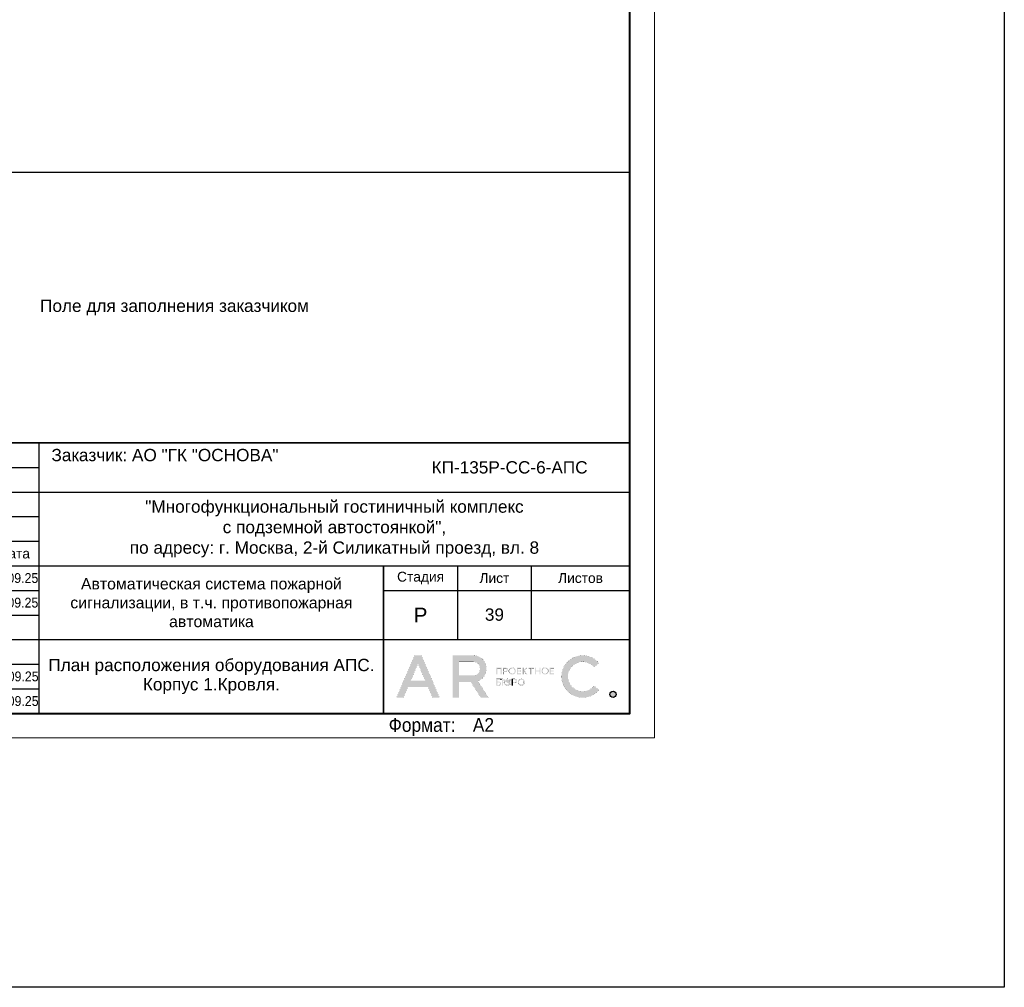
# Model space of a CAD drawing. Header units: millimetres. Extents: x 303602 to 13248484, y -10200551 to -26241.
# Tile 48 of 51: x 1032372 to 1052378, y -104490 to -84819. Entities that reach past the tile are written whole.
import ezdxf
from ezdxf.enums import TextEntityAlignment as Align

# ---------------------------------------------------------------- set-up
doc = ezdxf.new("R2010")
doc.units = ezdxf.units.MM
doc.layers.get('Defpoints').update_dxf_attribs({"color": 252})
for name, color, linetype, lineweight in [('DB CP Оформление', 7, 'Continuous', 25), ('RC-Извещатели_пожарные', 1, 'Continuous', 30), ('Z-000-P_SCHED', 7, 'Continuous', 20), ('Охрана входов', 252, 'Continuous', 30), ('Рамка', 7, 'Continuous', 18)]:
    doc.layers.add(name, color=color, linetype=linetype, lineweight=lineweight)
doc.layers.add('DB CP Подписи', color=7, linetype='Continuous', lineweight=25, true_color=0x0a45f5)
doc.layers.add('формат', color=250, linetype='Continuous')
doc.styles.add('Arial', font='arial.ttf', dxfattribs={"width": 0.9, "height": 699.9999999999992})
doc.styles.add('CP.Text', font='arial.ttf')
doc.styles.add('CP.Text дата', font='arial.ttf', dxfattribs={"width": 0.9})

# ---------------------------------------------------------------- blocks, each defined once
blk = doc.blocks.new('*U39')
at = {"color": 0, "lineweight": 0}
blk.add_lwpolyline([(-594, 4.393872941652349e-15), (6.661338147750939e-14, 6.661338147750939e-14), (3.331937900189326e-14, 420.0000000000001), (-594.0000000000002, 420.0000000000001)], close=True, dxfattribs=at)
at = {"lineweight": 40}
blk.add_lwpolyline([(-574, 5.000000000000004), (-4.999999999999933, 5.000000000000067), (-4.999999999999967, 415.0000000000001), (-574.0000000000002, 415.0000000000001)], close=True, dxfattribs=at)
at = {"style": 'Arial', "width": 0.9}
blk.add_text('Формат:', height=2.8, dxfattribs=at).set_placement((-53.97311837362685, 1.250000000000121))
at = {"style": 'Arial', "width": 0.9, "flags": 8}
blk.add_attdef('FORMAT', (-36.87188609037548, 1.257088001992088), '', height=2.8, dxfattribs=at)
blk = doc.blocks.new('Попов')
at = {"layer": 'DB CP Подписи', "color": 160, "true_color": 0x0a45f5}
for points in [[(7.394956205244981, 7.032094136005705), (4.284556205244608, 0.8400941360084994), (3.982156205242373, 0.4944941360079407), (3.665356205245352, 0.2583778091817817), (3.190156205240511, 0.09837780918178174), (2.801356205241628, 0.2064941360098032), (2.509696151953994, 0.451294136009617), (2.383756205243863, 0.7680941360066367), (2.429696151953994, 0.9984941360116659), (2.62855620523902, 1.243294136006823), (3.319756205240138, 1.603294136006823), (3.895756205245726, 1.848094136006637), (4.370956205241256, 1.992094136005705), (4.918156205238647, 1.992094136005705)], [(7.394956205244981, 7.032094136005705), (6.962956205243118, 6.427294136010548), (4.918156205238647, 1.992094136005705)], [(8.094156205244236, 0.03369413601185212), (8.828556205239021, 0.5520941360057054), (9.980556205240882, 1.272094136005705), (10.85895620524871, 1.761694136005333), (10.41255620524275, 1.084894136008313), (11.57895620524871, 2.611294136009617), (12.16935620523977, 3.84969413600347), (12.471756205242, 4.713694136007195), (12.629696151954, 5.419294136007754), (12.689696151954, 6.2400941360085), (12.54375620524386, 6.945694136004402), (12.34215620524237, 7.075294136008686), (12.03975620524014, 7.075294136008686), (11.64969615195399, 6.6000941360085), (11.379696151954, 5.779294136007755), (11.21895620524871, 4.728094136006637), (10.72935620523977, 3.014494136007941), (9.418956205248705, 0.0336941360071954)], [(3.521356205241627, 2.971294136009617), (4.126156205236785, 3.244894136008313), (4.932556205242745, 3.475294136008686), (6.444556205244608, 3.835294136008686), (7.495756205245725, 4.080094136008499)], [(5.979696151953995, 4.069175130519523), (4.859696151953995, -0.1216221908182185), (5.311356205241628, 0.624094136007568), (5.311356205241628, 0.8688941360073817), (5.624396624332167, 1.697142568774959), (6.247356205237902, 2.150494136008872), (6.650556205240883, 2.323294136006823), (6.909756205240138, 2.323294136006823), (7.125756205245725, 2.150494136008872), (7.125756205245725, 1.747294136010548), (6.82335620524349, 1.243294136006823), (6.333756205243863, 0.7968941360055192), (5.714556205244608, 0.5088941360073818), (5.412156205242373, 0.5952941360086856), (5.49855620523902, 1.286494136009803), (5.817585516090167, 1.879286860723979), (5.714556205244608, 1.286494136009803), (5.829756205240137, 0.9552941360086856), (6.146556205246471, 0.8832941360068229), (6.794556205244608, 1.012894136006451), (7.528956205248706, 1.459294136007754), (8.119356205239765, 2.064094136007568), (8.407356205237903, 2.510494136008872), (8.407356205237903, 2.899294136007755), (8.320956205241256, 3.028894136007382), (8.090556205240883, 2.956894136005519), (7.816956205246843, 2.366494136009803), (7.816956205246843, 1.963294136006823), (7.989756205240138, 1.776094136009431), (8.364156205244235, 1.891294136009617), (8.82495620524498, 2.323294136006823), (9.055356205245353, 2.697694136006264), (9.271356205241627, 3.302494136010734), (9.012156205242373, 3.561694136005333), (8.882556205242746, 3.561694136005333), (8.709696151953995, 3.3600941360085), (8.709696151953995, 2.978377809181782), (9.039696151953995, 2.408377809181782), (10.349696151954, 3.378377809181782), (11.11969615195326, 4.410259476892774), (11.27818451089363, 5.133235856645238), (11.35539592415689, 5.654323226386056), (11.38831620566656, 5.819447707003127), (11.35539592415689, 5.654323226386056)], [(3.521356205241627, 2.971294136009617), (3.294445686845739, 2.859738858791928), (4.789696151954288, 2.859738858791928)], [(1.534156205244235, 0.8688941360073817), (1.303756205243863, 1.041694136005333), (1.217356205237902, 1.214494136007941), (1.447756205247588, 1.416094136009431), (2.038156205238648, 1.603294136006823), (2.815756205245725, 1.761694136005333), (3.506956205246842, 1.876894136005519), (4.357209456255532, 1.989153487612), (4.918156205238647, 1.992094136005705)]]:
    blk.add_spline(points, degree=3, dxfattribs=at)
at = {"layer": 'DB CP Подписи'}
blk.add_spline([(8.094156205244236, 0.03369413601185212), (7.791756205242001, -0.2544480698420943), (7.618956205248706, -0.4847058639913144), (7.618956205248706, -0.8015058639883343), (7.950156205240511, -1.060705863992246), (8.569356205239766, -1.060705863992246), (8.943756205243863, -0.7583058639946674), (9.116556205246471, -0.4991058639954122), (9.418956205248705, 0.0336941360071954)], degree=3, dxfattribs=at)
blk = doc.blocks.new('A$Cf51998ab')
at = {"layer": 'DB CP Подписи'}
for points in [[(2.024743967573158, 7.175397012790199), (0.02474396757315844, 3.175397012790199), (2.524743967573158, 0.1753970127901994), (9.524743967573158, 6.675397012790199), (17.02474396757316, 19.1753970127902), (23.52474396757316, 28.6753970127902), (29.02474396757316, 35.6753970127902), (35.52474396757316, 43.6753970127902), (36.52474396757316, 44.6753970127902), (30.02474396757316, 30.6753970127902), (28.52474396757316, 26.1753970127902), (28.52474396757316, 25.1753970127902), (31.52474396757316, 26.6753970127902), (36.02474396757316, 30.1753970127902), (43.52474396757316, 36.1753970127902), (45.52474396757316, 39.1753970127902), (47.52474396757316, 42.6753970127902), (47.52474396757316, 43.1753970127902), (48.02474396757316, 44.1753970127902), (40.52474396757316, 31.1753970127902), (37.52474396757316, 25.6753970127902), (40.52474396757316, 25.1753970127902), (47.02474396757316, 28.6753970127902), (47.52474396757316, 29.1753970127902)], [(66.52474396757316, 31.6753970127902), (75.02474396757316, 39.1753970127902), (79.02474396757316, 43.6753970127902), (79.52474396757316, 46.6753970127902), (75.02474396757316, 41.6753970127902), (69.02474396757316, 32.6753970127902), (61.02474396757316, 18.6753970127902), (57.02474396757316, 11.6753970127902), (61.52474396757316, 15.6753970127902)], [(57.52474396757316, 34.1753970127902), (54.52474396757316, 34.1753970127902), (50.02474396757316, 31.1753970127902), (49.52474396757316, 26.1753970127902), (54.02474396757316, 27.6753970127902), (56.02474396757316, 29.1753970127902), (58.02474396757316, 33.1753970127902), (57.52474396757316, 34.1753970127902)], [(59.02474396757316, 30.6753970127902), (55.49455854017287, 28.71229258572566), (55.52474396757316, 25.6753970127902), (57.52474396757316, 25.6753970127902), (62.02474396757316, 27.6753970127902), (65.02474396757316, 29.6753970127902), (65.52474396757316, 30.1753970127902)], [(71.80259313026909, 27.23596012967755), (75.18207571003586, 30.02247973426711), (81.43411698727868, 33.40007838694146), (87.77064376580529, 36.27103771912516), (91.06563812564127, 37.45319772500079)]]:
    blk.add_spline(points, degree=3, dxfattribs=at)
blk = doc.blocks.new('Лого')
at = {"layer": 'DB CP Оформление'}
h = blk.add_hatch(color=0, dxfattribs=at)
edge = h.paths.add_edge_path()
edge.add_line((-3.149615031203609, 491.8564630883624), (-2.145539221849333, 491.0307320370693))
edge.add_arc((-5.466713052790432, 493.7619962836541), 4.300000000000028, 39.43316774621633, 320.5668322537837, ccw=False)
edge.add_line((-2.145539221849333, 496.4932605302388), (-3.149615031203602, 495.6675294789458))
edge.add_arc((-5.466713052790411, 493.7619962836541), 3.000000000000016, 39.43316774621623, 320.5668322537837)
edge = h.paths.add_edge_path()
edge.add_arc((0.7039796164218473, 490.1453402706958), 0.65, 0, 360)
h.paths.add_polyline_path([(-38.91856638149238, 496.3972109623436), (-37.43639440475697, 492.9290438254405), (-40.40073835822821, 492.9290438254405)], flags=16)
edge = h.paths.add_edge_path(flags=16)
edge.add_line((-30.56831019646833, 493.9825875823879), (-27.63778042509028, 493.9825875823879))
edge.add_arc((-27.63778042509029, 495.2825875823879), 1.299999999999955, 270.0000000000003, 360.0000000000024)
edge.add_line((-26.33778042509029, 495.2825875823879), (-26.33778042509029, 495.4512324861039))
edge.add_arc((-27.63778042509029, 495.4512324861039), 1.300000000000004, 359.9999999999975, 449.9999999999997)
edge.add_line((-27.63778042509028, 496.7512324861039), (-30.56831019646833, 496.7512324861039))
edge.add_line((-30.56831019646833, 496.7512324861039), (-30.56831019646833, 493.9825875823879))
h.paths.add_polyline_path([(-35.9689509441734, 489.4953402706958), (-36.88082038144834, 491.6290438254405), (-40.956312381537, 491.6290438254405), (-41.8681818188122, 489.4953402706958), (-43.28192242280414, 489.4953402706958), (-39.6254366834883, 498.0512324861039), (-38.21169607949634, 498.0512324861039), (-34.55521034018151, 489.4953402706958)])
edge = h.paths.add_edge_path()
edge.add_line((-30.56831019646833, 489.4953402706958), (-31.86831019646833, 489.4953402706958))
edge.add_line((-31.86831019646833, 489.4953402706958), (-31.86831019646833, 498.0512324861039))
edge.add_line((-31.86831019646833, 498.0512324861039), (-27.63778042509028, 498.0512324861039))
edge.add_arc((-27.63778042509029, 495.4512324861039), 2.600000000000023, 0, 89.99999999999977, ccw=False)
edge.add_line((-25.03778042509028, 495.4512324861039), (-25.03778042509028, 495.2825875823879))
edge.add_arc((-27.63778042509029, 495.2825875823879), 2.600000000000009, -70.23716168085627, 0, ccw=False)
edge.add_line((-26.75864866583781, 492.8357268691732), (-24.6131234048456, 489.4953402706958))
edge.add_line((-24.6131234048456, 489.4953402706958), (-26.15818166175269, 489.4953402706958))
edge.add_line((-26.15818166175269, 489.4953402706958), (-28.20534579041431, 492.6825875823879))
edge.add_line((-28.20534579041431, 492.6825875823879), (-30.56831019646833, 492.6825875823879))
edge.add_line((-30.56831019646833, 492.6825875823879), (-30.56831019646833, 489.4953402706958))
edge = h.paths.add_edge_path(flags=16)
edge.add_line((-21.27053753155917, 492.6928723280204), (-21.27053753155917, 492.5228723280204))
edge.add_arc((-20.82053753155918, 492.5228723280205), 0.4499999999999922, 180.0000000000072, 270.0000000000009)
edge.add_line((-20.82053753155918, 492.0728723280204), (-20.69150461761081, 492.0728723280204))
edge.add_arc((-20.6915046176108, 492.5228723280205), 0.4500000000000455, 269.9999999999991, 359.9999999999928)
edge.add_line((-20.24150461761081, 492.5228723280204), (-20.24150461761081, 492.6928723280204))
edge.add_arc((-20.69150461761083, 492.6928723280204), 0.4500000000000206, 0, 89.99999999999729)
edge.add_line((-20.69150461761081, 493.1428723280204), (-20.82053753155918, 493.1428723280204))
edge.add_arc((-20.82053753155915, 492.6928723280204), 0.4500000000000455, 90.00000000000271, 180)
edge = h.paths.add_edge_path(flags=17)
edge.add_line((-21.62964566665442, 491.9228723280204), (-21.62964566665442, 492.5328723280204))
edge.add_line((-21.62964566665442, 492.5328723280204), (-21.45053753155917, 492.5328723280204))
edge.add_line((-21.45053753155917, 492.5328723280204), (-21.45053753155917, 492.5228723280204))
edge.add_arc((-20.85053753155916, 492.5228723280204), 0.6000000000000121, 180, 269.999999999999)
edge.add_line((-20.85053753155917, 491.9228723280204), (-20.66150461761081, 491.9228723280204))
edge.add_arc((-20.66150461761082, 492.5228723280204), 0.6000000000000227, 270.000000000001, 360)
edge.add_line((-20.06150461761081, 492.5228723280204), (-20.06150461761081, 492.6928723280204))
edge.add_arc((-20.66150461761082, 492.6928723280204), 0.6000000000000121, 0, 89.99999999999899)
edge.add_line((-20.66150461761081, 493.2928723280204), (-20.85053753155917, 493.2928723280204))
edge.add_arc((-20.85053753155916, 492.6928723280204), 0.6000000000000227, 90.00000000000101, 180)
edge.add_line((-21.45053753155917, 492.6928723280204), (-21.45053753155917, 492.6828723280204))
edge.add_line((-21.45053753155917, 492.6828723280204), (-21.62964566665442, 492.6828723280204))
edge.add_line((-21.62964566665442, 492.6828723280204), (-21.62964566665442, 493.2928723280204))
edge.add_line((-21.62964566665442, 493.2928723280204), (-21.80964566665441, 493.2928723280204))
edge.add_line((-21.80964566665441, 493.2928723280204), (-21.80964566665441, 491.9228723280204))
edge.add_line((-21.80964566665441, 491.9228723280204), (-21.62964566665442, 491.9228723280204))
edge = h.paths.add_edge_path(flags=16)
edge.add_line((-18.44160413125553, 492.6928723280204), (-18.44160413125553, 492.5228723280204))
edge.add_arc((-17.99160413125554, 492.5228723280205), 0.4499999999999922, 180.0000000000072, 270.0000000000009)
edge.add_line((-17.99160413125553, 492.0728723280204), (-17.86257121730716, 492.0728723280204))
edge.add_arc((-17.86257121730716, 492.5228723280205), 0.4500000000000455, 269.9999999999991, 359.9999999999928)
edge.add_line((-17.41257121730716, 492.5228723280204), (-17.41257121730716, 492.6928723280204))
edge.add_arc((-17.86257121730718, 492.6928723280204), 0.4500000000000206, 0, 89.99999999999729)
edge.add_line((-17.86257121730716, 493.1428723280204), (-17.99160413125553, 493.1428723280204))
edge.add_arc((-17.99160413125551, 492.6928723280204), 0.4500000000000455, 90.00000000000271, 180)
edge = h.paths.add_edge_path()
edge.add_line((-18.62160413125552, 492.6928723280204), (-18.62160413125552, 492.5228723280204))
edge.add_arc((-18.02160413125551, 492.5228723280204), 0.6000000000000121, 180, 269.999999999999)
edge.add_line((-18.02160413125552, 491.9228723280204), (-17.83257121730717, 491.9228723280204))
edge.add_arc((-17.83257121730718, 492.5228723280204), 0.6000000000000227, 270.000000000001, 360)
edge.add_line((-17.23257121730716, 492.5228723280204), (-17.23257121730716, 492.6928723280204))
edge.add_arc((-17.83257121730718, 492.6928723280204), 0.6000000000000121, 0, 89.99999999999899)
edge.add_line((-17.83257121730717, 493.2928723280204), (-18.02160413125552, 493.2928723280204))
edge.add_arc((-18.02160413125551, 492.6928723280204), 0.6000000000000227, 90.00000000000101, 180)
edge = h.paths.add_edge_path(flags=16)
edge.add_line((-13.61226025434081, 494.9777851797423), (-13.61226025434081, 494.8077851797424))
edge.add_arc((-13.16226025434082, 494.8077851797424), 0.4499999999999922, 180.0000000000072, 270.0000000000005)
edge.add_line((-13.16226025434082, 494.3577851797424), (-13.03322734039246, 494.3577851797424))
edge.add_arc((-13.03322734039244, 494.8077851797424), 0.4500000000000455, 269.9999999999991, 359.9999999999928)
edge.add_line((-12.58322734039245, 494.8077851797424), (-12.58322734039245, 494.9777851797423))
edge.add_arc((-13.03322734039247, 494.9777851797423), 0.4500000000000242, 0, 89.99999999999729)
edge.add_line((-13.03322734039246, 495.4277851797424), (-13.16226025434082, 495.4277851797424))
edge.add_arc((-13.16226025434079, 494.9777851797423), 0.4500000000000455, 90.00000000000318, 180)
edge = h.paths.add_edge_path()
edge.add_line((-13.79226025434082, 494.9777851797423), (-13.79226025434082, 494.8077851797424))
edge.add_arc((-13.19226025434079, 494.8077851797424), 0.6000000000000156, 180, 269.9999999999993)
edge.add_line((-13.19226025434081, 494.2077851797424), (-13.00322734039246, 494.2077851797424))
edge.add_arc((-13.00322734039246, 494.8077851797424), 0.6000000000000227, 270.000000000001, 360)
edge.add_line((-12.40322734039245, 494.8077851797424), (-12.40322734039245, 494.9777851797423))
edge.add_arc((-13.00322734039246, 494.9777851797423), 0.6000000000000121, 0, 89.99999999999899)
edge.add_line((-13.00322734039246, 495.5777851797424), (-13.19226025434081, 495.5777851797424))
edge.add_arc((-13.19226025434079, 494.9777851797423), 0.6000000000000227, 90.00000000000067, 180)
edge = h.paths.add_edge_path(flags=16)
edge.add_line((-20.28705089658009, 494.9777851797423), (-20.28705089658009, 494.8077851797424))
edge.add_arc((-19.8370508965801, 494.8077851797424), 0.4499999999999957, 180.0000000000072, 270.0000000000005)
edge.add_line((-19.83705089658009, 494.3577851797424), (-19.70801798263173, 494.3577851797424))
edge.add_arc((-19.70801798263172, 494.8077851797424), 0.4500000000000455, 269.9999999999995, 359.9999999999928)
edge.add_line((-19.25801798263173, 494.8077851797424), (-19.25801798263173, 494.9777851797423))
edge.add_arc((-19.70801798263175, 494.9777851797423), 0.4500000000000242, 0, 89.99999999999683)
edge.add_line((-19.70801798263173, 495.4277851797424), (-19.83705089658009, 495.4277851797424))
edge.add_arc((-19.83705089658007, 494.9777851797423), 0.4500000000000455, 90.00000000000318, 180)
edge = h.paths.add_edge_path()
edge.add_line((-20.46705089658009, 494.9777851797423), (-20.46705089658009, 494.8077851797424))
edge.add_arc((-19.86705089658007, 494.8077851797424), 0.6000000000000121, 180, 269.999999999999)
edge.add_line((-19.86705089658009, 494.2077851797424), (-19.67801798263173, 494.2077851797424))
edge.add_arc((-19.67801798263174, 494.8077851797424), 0.6000000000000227, 270.000000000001, 360)
edge.add_line((-19.07801798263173, 494.8077851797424), (-19.07801798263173, 494.9777851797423))
edge.add_arc((-19.67801798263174, 494.9777851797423), 0.6000000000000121, 0, 89.99999999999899)
edge.add_line((-19.67801798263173, 495.5777851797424), (-19.86705089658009, 495.5777851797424))
edge.add_arc((-19.86705089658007, 494.9777851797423), 0.6000000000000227, 90.00000000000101, 180)
edge = h.paths.add_edge_path(flags=16)
edge.add_arc((-19.22667760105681, 492.7878723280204), 0.1800000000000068, 270.0000000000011, 360)
edge.add_line((-19.04667760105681, 492.7878723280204), (-19.0466776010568, 492.9328723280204))
edge.add_arc((-19.22667760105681, 492.9328723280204), 0.1800000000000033, 0, 89.99999999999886)
edge.add_line((-19.2266776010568, 493.1128723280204), (-19.63443714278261, 493.1128723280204))
edge.add_line((-19.63443714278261, 493.1128723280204), (-19.6344371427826, 492.6078723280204))
edge.add_line((-19.6344371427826, 492.6078723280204), (-19.22667760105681, 492.6078723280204))
edge = h.paths.add_edge_path()
edge.add_line((-19.63443714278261, 491.9228723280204), (-19.81443714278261, 491.9228723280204))
edge.add_line((-19.81443714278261, 491.9228723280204), (-19.81443714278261, 493.2928723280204))
edge.add_line((-19.81443714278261, 493.2928723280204), (-19.2266776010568, 493.2928723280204))
edge.add_arc((-19.2266776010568, 492.9328723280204), 0.3600000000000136, 0, 89.99999999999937, ccw=False)
edge.add_line((-18.8666776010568, 492.9328723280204), (-18.86667760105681, 492.7878723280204))
edge.add_arc((-19.22667760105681, 492.7878723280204), 0.3600000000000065, -89.99999999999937, 0, ccw=False)
edge.add_line((-19.22667760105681, 492.4278723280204), (-19.63443714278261, 492.4278723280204))
edge.add_line((-19.63443714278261, 492.4278723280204), (-19.63443714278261, 491.9228723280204))
edge = h.paths.add_edge_path(flags=16)
edge.add_line((-22.41432519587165, 492.0728723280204), (-22.81592550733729, 492.0728723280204))
edge.add_line((-22.81592550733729, 492.0728723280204), (-22.81592550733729, 492.5700955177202))
edge.add_line((-22.81592550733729, 492.5700955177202), (-22.41432519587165, 492.5700955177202))
edge.add_arc((-22.41432519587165, 492.3900955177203), 0.17999999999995, -1.807620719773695e-11, 89.99999999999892, ccw=False)
edge.add_line((-22.23432519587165, 492.3900955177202), (-22.23432519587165, 492.2528723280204))
edge.add_arc((-22.41432519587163, 492.2528723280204), 0.1799999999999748, -90.00000000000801, 0, ccw=False)
h.paths.add_polyline_path([(-16.95626591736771, 495.5777851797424), (-17.51223811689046, 494.9677851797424), (-17.55459530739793, 494.9677851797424), (-17.55459530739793, 495.5777851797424), (-17.73459530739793, 495.5777851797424), (-17.73459530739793, 494.2077851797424), (-17.55459530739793, 494.2077851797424), (-17.55459530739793, 494.8177851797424), (-17.47826675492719, 494.8177851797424), (-16.92229455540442, 494.2077851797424), (-16.67874821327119, 494.2077851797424), (-17.32006333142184, 494.9114214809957), (-16.71271957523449, 495.5777851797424)])
edge = h.paths.add_edge_path()
edge.add_line((-22.10894538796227, 493.1128723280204), (-22.8159255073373, 493.1128723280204))
edge.add_line((-22.8159255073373, 493.1128723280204), (-22.81592550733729, 492.7200955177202))
edge.add_line((-22.81592550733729, 492.7200955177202), (-22.41432519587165, 492.7200955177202))
edge.add_arc((-22.41432519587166, 492.3600955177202), 0.3600000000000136, 0, 89.99999999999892, ccw=False)
edge.add_line((-22.05432519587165, 492.3600955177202), (-22.05432519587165, 492.2828723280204))
edge.add_arc((-22.41432519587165, 492.2828723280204), 0.3600000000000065, -89.99999999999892, 0, ccw=False)
edge.add_line((-22.41432519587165, 491.9228723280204), (-23.01592550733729, 491.9228723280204))
edge.add_line((-23.01592550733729, 491.9228723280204), (-23.01592550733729, 493.2928723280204))
edge.add_line((-23.01592550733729, 493.2928723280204), (-22.10894538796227, 493.2928723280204))
edge.add_line((-22.10894538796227, 493.2928723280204), (-22.10894538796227, 493.1128723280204))
h.paths.add_polyline_path([(-15.99401623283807, 495.3977851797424), (-16.45775531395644, 495.3977851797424), (-16.45775531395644, 495.5777851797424), (-15.35027715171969, 495.5777851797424), (-15.35027715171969, 495.3977851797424), (-15.81401623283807, 495.3977851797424), (-15.81401623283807, 494.2077851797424), (-15.99401623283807, 494.2077851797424)])
h.paths.add_polyline_path([(-14.219327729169, 494.9827851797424), (-14.219327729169, 495.5777851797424), (-14.039327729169, 495.5777851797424), (-14.039327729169, 494.2077851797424), (-14.219327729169, 494.2077851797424), (-14.219327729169, 494.8027851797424), (-14.92320967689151, 494.8027851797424), (-14.92320967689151, 494.2077851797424), (-15.10320967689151, 494.2077851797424), (-15.10320967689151, 495.5777851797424), (-14.92320967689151, 495.5777851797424), (-14.92320967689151, 494.9827851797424)])
h.paths.add_polyline_path([(-11.97615986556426, 494.8027851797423), (-11.97615986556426, 494.3877851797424), (-11.30687213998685, 494.3877851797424), (-11.30687213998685, 494.2077851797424), (-12.15615986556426, 494.2077851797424), (-12.15615986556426, 495.5777851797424), (-11.30687213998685, 495.5777851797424), (-11.30687213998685, 495.3977851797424), (-11.97615986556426, 495.3977851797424), (-11.97615986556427, 494.9827851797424), (-11.34484040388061, 494.9827851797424), (-11.34484040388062, 494.8027851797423)])
edge = h.paths.add_edge_path(flags=16)
edge.add_arc((-21.07411837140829, 495.0727851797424), 0.1800000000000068, 270.0000000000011, 360)
edge.add_line((-20.89411837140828, 495.0727851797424), (-20.89411837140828, 495.2177851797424))
edge.add_arc((-21.07411837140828, 495.2177851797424), 0.1800000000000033, 0, 89.99999999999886)
edge.add_line((-21.07411837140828, 495.3977851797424), (-21.48187791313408, 495.3977851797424))
edge.add_line((-21.48187791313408, 495.3977851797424), (-21.48187791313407, 494.8927851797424))
edge.add_line((-21.48187791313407, 494.8927851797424), (-21.07411837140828, 494.8927851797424))
h.paths.add_polyline_path([(-22.81592550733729, 494.2077851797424), (-23.01592550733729, 494.2077851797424), (-23.01592550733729, 495.5777851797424), (-21.90894538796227, 495.5777851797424), (-21.90894538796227, 494.2077851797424), (-22.10894538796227, 494.2077851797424), (-22.10894538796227, 495.3977851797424), (-22.81592550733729, 495.3977851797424)])
h.paths.add_polyline_path([(-18.65095050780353, 494.8027851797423), (-18.65095050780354, 494.3877851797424), (-17.98166278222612, 494.3877851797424), (-17.98166278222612, 494.2077851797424), (-18.83095050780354, 494.2077851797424), (-18.83095050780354, 495.5777851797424), (-17.98166278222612, 495.5777851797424), (-17.98166278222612, 495.3977851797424), (-18.65095050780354, 495.3977851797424), (-18.65095050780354, 494.9827851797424), (-18.01963104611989, 494.9827851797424), (-18.01963104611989, 494.8027851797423)])
edge = h.paths.add_edge_path()
edge.add_line((-21.48187791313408, 494.2077851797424), (-21.66187791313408, 494.2077851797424))
edge.add_line((-21.66187791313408, 494.2077851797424), (-21.66187791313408, 495.5777851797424))
edge.add_line((-21.66187791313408, 495.5777851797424), (-21.07411837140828, 495.5777851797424))
edge.add_arc((-21.07411837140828, 495.2177851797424), 0.3600000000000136, 0, 89.99999999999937, ccw=False)
edge.add_line((-20.71411837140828, 495.2177851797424), (-20.71411837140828, 495.0727851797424))
edge.add_arc((-21.07411837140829, 495.0727851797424), 0.3600000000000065, -89.99999999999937, 0, ccw=False)
edge.add_line((-21.07411837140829, 494.7127851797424), (-21.48187791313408, 494.7127851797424))
edge.add_line((-21.48187791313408, 494.7127851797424), (-21.48187791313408, 494.2077851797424))
edge = h.paths.add_edge_path()
edge.add_line((-19.81443714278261, 493.2928723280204), (-19.81443714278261, 491.9228723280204))
edge.add_line((-22.10894538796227, 493.2928723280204), (-22.10894538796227, 493.1128723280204))
at = {"layer": 'DB CP Оформление', "color": 0}
for p, q in [((-22.10894538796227, 493.2928723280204), (-22.10894538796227, 493.1128723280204)), ((-19.81443714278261, 493.2928723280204), (-19.81443714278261, 491.9228723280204))]:
    blk.add_line(p, q, dxfattribs=at)
at = {"layer": 'DB CP Оформление', "color": 0, "const_width": 0.01}
for points in [[(-35.9689509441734, 489.4953402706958), (-36.88082038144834, 491.6290438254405), (-40.956312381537, 491.6290438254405), (-41.8681818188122, 489.4953402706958), (-43.28192242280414, 489.4953402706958), (-39.6254366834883, 498.0512324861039), (-38.21169607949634, 498.0512324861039), (-34.55521034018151, 489.4953402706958)], [(-38.91856638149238, 496.3972109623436), (-37.43639440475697, 492.9290438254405), (-40.40073835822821, 492.9290438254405)], [(-22.81592550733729, 494.2077851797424), (-23.01592550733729, 494.2077851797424), (-23.01592550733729, 495.5777851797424), (-21.90894538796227, 495.5777851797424), (-21.90894538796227, 494.2077851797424), (-22.10894538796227, 494.2077851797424), (-22.10894538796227, 495.3977851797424), (-22.81592550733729, 495.3977851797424)], [(-18.65095050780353, 494.8027851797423), (-18.65095050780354, 494.3877851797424), (-17.98166278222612, 494.3877851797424), (-17.98166278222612, 494.2077851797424), (-18.83095050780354, 494.2077851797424), (-18.83095050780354, 495.5777851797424), (-17.98166278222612, 495.5777851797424), (-17.98166278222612, 495.3977851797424), (-18.65095050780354, 495.3977851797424), (-18.65095050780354, 494.9827851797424), (-18.01963104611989, 494.9827851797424), (-18.01963104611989, 494.8027851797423)], [(-16.95626591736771, 495.5777851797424), (-17.51223811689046, 494.9677851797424), (-17.55459530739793, 494.9677851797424), (-17.55459530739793, 495.5777851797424), (-17.73459530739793, 495.5777851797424), (-17.73459530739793, 494.2077851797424), (-17.55459530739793, 494.2077851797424), (-17.55459530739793, 494.8177851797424), (-17.47826675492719, 494.8177851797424), (-16.92229455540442, 494.2077851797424), (-16.67874821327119, 494.2077851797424), (-17.32006333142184, 494.9114214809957), (-16.71271957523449, 495.5777851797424)], [(-15.99401623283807, 495.3977851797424), (-16.45775531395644, 495.3977851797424), (-16.45775531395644, 495.5777851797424), (-15.35027715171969, 495.5777851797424), (-15.35027715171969, 495.3977851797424), (-15.81401623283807, 495.3977851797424), (-15.81401623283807, 494.2077851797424), (-15.99401623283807, 494.2077851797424)], [(-14.219327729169, 494.9827851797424), (-14.219327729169, 495.5777851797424), (-14.039327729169, 495.5777851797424), (-14.039327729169, 494.2077851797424), (-14.219327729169, 494.2077851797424), (-14.219327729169, 494.8027851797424), (-14.92320967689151, 494.8027851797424), (-14.92320967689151, 494.2077851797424), (-15.10320967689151, 494.2077851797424), (-15.10320967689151, 495.5777851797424), (-14.92320967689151, 495.5777851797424), (-14.92320967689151, 494.9827851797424)], [(-11.97615986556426, 494.8027851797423), (-11.97615986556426, 494.3877851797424), (-11.30687213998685, 494.3877851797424), (-11.30687213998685, 494.2077851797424), (-12.15615986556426, 494.2077851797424), (-12.15615986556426, 495.5777851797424), (-11.30687213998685, 495.5777851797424), (-11.30687213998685, 495.3977851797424), (-11.97615986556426, 495.3977851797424), (-11.97615986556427, 494.9827851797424), (-11.34484040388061, 494.9827851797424), (-11.34484040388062, 494.8027851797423)]]:
    blk.add_lwpolyline(points, close=True, dxfattribs=at)
for points in [[(-30.56831019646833, 489.4953402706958), (-31.86831019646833, 489.4953402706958), (-31.86831019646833, 498.0512324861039), (-27.63778042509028, 498.0512324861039, -0.414213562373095), (-25.03778042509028, 495.4512324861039), (-25.03778042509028, 495.2825875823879, -0.316436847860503), (-26.75864866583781, 492.8357268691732), (-24.6131234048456, 489.4953402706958), (-26.15818166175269, 489.4953402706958), (-28.20534579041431, 492.6825875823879), (-30.56831019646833, 492.6825875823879)], [(-30.56831019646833, 493.9825875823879), (-27.63778042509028, 493.9825875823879, 0.414213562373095), (-26.33778042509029, 495.2825875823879), (-26.33778042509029, 495.4512324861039, 0.414213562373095), (-27.63778042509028, 496.7512324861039), (-30.56831019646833, 496.7512324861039)], [(-3.149615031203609, 491.8564630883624), (-2.145539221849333, 491.0307320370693, -2.790346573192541), (-2.145539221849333, 496.4932605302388), (-3.149615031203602, 495.6675294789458, 2.790346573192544)], [(-21.48187791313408, 494.2077851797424), (-21.66187791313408, 494.2077851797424), (-21.66187791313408, 495.5777851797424), (-21.07411837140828, 495.5777851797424, -0.4142135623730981), (-20.71411837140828, 495.2177851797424), (-20.71411837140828, 495.0727851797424, -0.4142135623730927), (-21.07411837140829, 494.7127851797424), (-21.48187791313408, 494.7127851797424)], [(-21.07411837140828, 494.8927851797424, 0.4142135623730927), (-20.89411837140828, 495.0727851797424), (-20.89411837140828, 495.2177851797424, 0.4142135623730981), (-21.07411837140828, 495.3977851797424), (-21.48187791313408, 495.3977851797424), (-21.48187791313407, 494.8927851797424)], [(-20.46705089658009, 494.9777851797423), (-20.46705089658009, 494.8077851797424, 0.414213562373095), (-19.86705089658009, 494.2077851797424), (-19.67801798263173, 494.2077851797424, 0.414213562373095), (-19.07801798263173, 494.8077851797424), (-19.07801798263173, 494.9777851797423, 0.414213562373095), (-19.67801798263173, 495.5777851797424), (-19.86705089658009, 495.5777851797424, 0.414213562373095)], [(-20.28705089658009, 494.9777851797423), (-20.28705089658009, 494.8077851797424, 0.414213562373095), (-19.83705089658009, 494.3577851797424), (-19.70801798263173, 494.3577851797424, 0.414213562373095), (-19.25801798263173, 494.8077851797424), (-19.25801798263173, 494.9777851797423, 0.414213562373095), (-19.70801798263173, 495.4277851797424), (-19.83705089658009, 495.4277851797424, 0.414213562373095)], [(-13.79226025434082, 494.9777851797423), (-13.79226025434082, 494.8077851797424, 0.414213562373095), (-13.19226025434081, 494.2077851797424), (-13.00322734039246, 494.2077851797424, 0.414213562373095), (-12.40322734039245, 494.8077851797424), (-12.40322734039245, 494.9777851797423, 0.414213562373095), (-13.00322734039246, 495.5777851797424), (-13.19226025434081, 495.5777851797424, 0.414213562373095)], [(-13.61226025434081, 494.9777851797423), (-13.61226025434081, 494.8077851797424, 0.414213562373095), (-13.16226025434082, 494.3577851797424), (-13.03322734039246, 494.3577851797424, 0.414213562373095), (-12.58322734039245, 494.8077851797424), (-12.58322734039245, 494.9777851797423, 0.414213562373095), (-13.03322734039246, 495.4277851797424), (-13.16226025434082, 495.4277851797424, 0.414213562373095)], [(-22.10894538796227, 493.1128723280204), (-22.8159255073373, 493.1128723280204), (-22.81592550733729, 492.7200955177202), (-22.41432519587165, 492.7200955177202, -0.4142135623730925), (-22.05432519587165, 492.3600955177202), (-22.05432519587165, 492.2828723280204, -0.4142135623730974), (-22.41432519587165, 491.9228723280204), (-23.01592550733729, 491.9228723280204), (-23.01592550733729, 493.2928723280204), (-22.10894538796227, 493.2928723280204)], [(-22.41432519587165, 492.0728723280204), (-22.81592550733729, 492.0728723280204), (-22.81592550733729, 492.5700955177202), (-22.41432519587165, 492.5700955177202, -0.4142135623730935), (-22.23432519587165, 492.3900955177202), (-22.23432519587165, 492.2528723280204, -0.4142135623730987)], [(-21.62964566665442, 491.9228723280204), (-21.62964566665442, 492.5328723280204), (-21.45053753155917, 492.5328723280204), (-21.45053753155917, 492.5228723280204, 0.414213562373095), (-20.85053753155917, 491.9228723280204), (-20.66150461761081, 491.9228723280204, 0.414213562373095), (-20.06150461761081, 492.5228723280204), (-20.06150461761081, 492.6928723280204, 0.414213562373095), (-20.66150461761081, 493.2928723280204), (-20.85053753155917, 493.2928723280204, 0.414213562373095), (-21.45053753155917, 492.6928723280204), (-21.45053753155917, 492.6828723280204), (-21.62964566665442, 492.6828723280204), (-21.62964566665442, 493.2928723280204), (-21.80964566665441, 493.2928723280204), (-21.80964566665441, 491.9228723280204)], [(-21.27053753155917, 492.6928723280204), (-21.27053753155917, 492.5228723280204, 0.414213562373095), (-20.82053753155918, 492.0728723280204), (-20.69150461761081, 492.0728723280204, 0.414213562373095), (-20.24150461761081, 492.5228723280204), (-20.24150461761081, 492.6928723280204, 0.414213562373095), (-20.69150461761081, 493.1428723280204), (-20.82053753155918, 493.1428723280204, 0.414213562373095)], [(-19.63443714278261, 491.9228723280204), (-19.81443714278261, 491.9228723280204), (-19.81443714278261, 493.2928723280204), (-19.2266776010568, 493.2928723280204, -0.4142135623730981), (-18.8666776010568, 492.9328723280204), (-18.86667760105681, 492.7878723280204, -0.4142135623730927), (-19.22667760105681, 492.4278723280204), (-19.63443714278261, 492.4278723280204)], [(-19.22667760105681, 492.6078723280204, 0.4142135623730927), (-19.04667760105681, 492.7878723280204), (-19.0466776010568, 492.9328723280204, 0.4142135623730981), (-19.2266776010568, 493.1128723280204), (-19.63443714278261, 493.1128723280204), (-19.6344371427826, 492.6078723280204)], [(-18.62160413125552, 492.6928723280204), (-18.62160413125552, 492.5228723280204, 0.414213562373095), (-18.02160413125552, 491.9228723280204), (-17.83257121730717, 491.9228723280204, 0.414213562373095), (-17.23257121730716, 492.5228723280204), (-17.23257121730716, 492.6928723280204, 0.414213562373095), (-17.83257121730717, 493.2928723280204), (-18.02160413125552, 493.2928723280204, 0.414213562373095)], [(-18.44160413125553, 492.6928723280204), (-18.44160413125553, 492.5228723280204, 0.414213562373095), (-17.99160413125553, 492.0728723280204), (-17.86257121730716, 492.0728723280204, 0.414213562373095), (-17.41257121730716, 492.5228723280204), (-17.41257121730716, 492.6928723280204, 0.414213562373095), (-17.86257121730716, 493.1428723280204), (-17.99160413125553, 493.1428723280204, 0.414213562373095)]]:
    blk.add_lwpolyline(points, format="xyb", close=True, dxfattribs=at)
at = {"layer": 'DB CP Оформление', "color": 0}
blk.add_circle((0.7039796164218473, 490.1453402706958), 0.65, dxfattribs=at)
at = {"layer": 'Defpoints', "color": 0}
blk.add_lwpolyline([(-45.89650028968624, 501.2732863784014), (4.103499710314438, 501.2732863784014), (4.103499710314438, 486.2732863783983), (-45.89650028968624, 486.2732863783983)], close=True, dxfattribs=at)
blk = doc.blocks.new('A$C5BE547C8')
at = {"layer": 'DB CP Подписи', "color": 160, "true_color": 0x0a45f5}
for points in [[(12.77064067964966, 273.4620631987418), (54.9465189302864, 284.4855278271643), (94.154754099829, 355.2698806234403), (190.2780455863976, 461.4464249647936), (197.8667517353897, 439.9583000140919)], [(553.6754189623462, 292.4671654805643), (541.1363445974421, 294.8536106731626), (543.5881781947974, 221.3447915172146), (618.3679039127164, 188.8783703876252), (688.8570107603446, 181.5274854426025), (702.341915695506, 169.2760206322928), (655.1448083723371, 128.8461685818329), (445.8771119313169, 43.72502877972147), (210.5232081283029, -1.356840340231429), (25.1820216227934, -2.336883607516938), (-119.9528827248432, 30.00445333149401), (-207.229957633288, 105.4676031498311), (-226.8427679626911, 202.491644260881), (-177.8107121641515, 263.2541753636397), (-54.24994114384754, 301.4757719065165), (189.9297362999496, 360.2782164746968), (498.8316938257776, 377.9189649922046), (787.0024744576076, 349.3846527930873)], [(-36.17550682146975, 134.4371501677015), (61.71678818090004, 412.4869762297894)], [(97.94904722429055, 183.3650324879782), (177.0679458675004, 224.8184770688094), (161.8986921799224, 163.5096667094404), (207.1457470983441, 161.4226177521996), (266.314922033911, 204.5548820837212), (296.9437179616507, 255.3396693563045), (253.785020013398, 280.3842265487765), (197.7158576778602, 243.8061435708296), (177.076149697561, 224.897245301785)], [(240.4512582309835, 278.160545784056), (216.6761126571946, 242.9138925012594), (193.0570860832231, 200.9501308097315), (214.3763311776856, 163.8837520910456), (260.4151262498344, 165.1061032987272), (324.2741268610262, 195.7046833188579), (317.2758679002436, 178.2197674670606), (323.3993369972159, 165.9803596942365), (371.5122399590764, 186.0879841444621), (421.3747226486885, 228.0517155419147), (401.2547955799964, 186.9622102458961), (414.3764636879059, 162.4833644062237), (464.2389463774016, 183.4652452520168), (539.4700353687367, 247.2851138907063), (556.5207641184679, 274.5734312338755), (553.6754189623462, 292.4671654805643)], [(12.77064067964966, 273.4620631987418), (53.68175455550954, 259.2054039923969), (47.35787273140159, 207.3811667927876), (60.00563637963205, 173.2529950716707), (97.94904722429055, 183.3650324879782)]]:
    blk.add_spline(points, degree=3, dxfattribs=at)
blk = doc.blocks.new('Никачалов')
blk.add_lwpolyline([(-307.2528087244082, -10.52482762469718), (-266.7209943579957, -10.52482762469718), (-217.2917009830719, 12.19796214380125), (-151.053767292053, 56.65713122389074), (-104.5903002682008, 97.1639252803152), (-42.3079472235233, 148.5397506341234), (-2.762450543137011, 181.1417946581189), (25.90605847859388, 213.7455219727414), (43.7010164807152, 235.4819012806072), (55.56432182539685, 255.2404097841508), (61.49597449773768, 269.0720390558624), (48.64291482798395, 267.0958515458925), (20.96416013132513, 227.5771512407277), (-26.48906123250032, 171.2625404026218), (-43.29770154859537, 147.551656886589), (-106.566372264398, 73.45304175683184), (-171.8145516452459, 1.330614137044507), (-320.1058683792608, -151.8054015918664), (-406.1148320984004, -241.7118334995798), (-487.1818974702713, -312.8461673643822), (-518.8162328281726, -343.4720238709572), (-528.703466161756, -345.4482113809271), (-526.7239574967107, -334.5808633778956), (-516.8401608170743, -316.7968590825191), (-494.0998678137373, -283.2067213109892), (-477.294664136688, -261.4703420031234), (-435.7730954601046, -217.0111729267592), (-400.1831794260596, -188.3598206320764), (-362.6171914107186, -168.6013121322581), (-318.1297963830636, -150.8173078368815), (-234.0969046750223, -118.213580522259), (-154.0195936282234, -90.55032198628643), (-5.728276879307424, -52.01971543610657), (-125.3510846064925, -134.0213973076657), (-130.2929829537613, -133.0333035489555), (-128.316910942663, -131.0571160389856), (-95.39726961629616, -111.8204287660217), (-59.85203000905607, -95.76348443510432), (-27.71938084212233, -87.49177623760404), (-25.77080201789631, -90.41229184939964), (-29.66795968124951, -102.5757764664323), (-30.15252690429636, -110.3610126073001), (-29.17995580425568, -115.7122051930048), (-24.3102270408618, -121.0650810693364), (-17.49535610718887, -123.4974413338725), (-8.24390245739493, -125.9314848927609), (2.468126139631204, -127.3909010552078), (14.15272583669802, -127.3909010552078), (101.7906602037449, -127.3909010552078), (105.0348549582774, -129.2711407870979), (104.8664592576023, -152.815378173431), (110.9218312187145, -158.3651994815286), (128.4246742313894, -163.9133375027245), (156.4780234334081, -166.202617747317), (264.0107071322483, -165.9518068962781), (307.6251938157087, -158.1497378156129), (346.3905716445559, -151.961947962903), (383.8122205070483, -151.961947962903), (403.5351374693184, -158.7119581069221), (436.9152894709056, -161.67118948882), (526.11689822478, -161.927050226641), (598.5373598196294, -138.5208429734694), (676.6111056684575, -125.8742528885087), (713.761259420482, -126.4129070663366)])
blk = doc.blocks.new('ауацуа')
at = {"layer": 'DB CP Оформление'}
for p, q in [((-901444.4389830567, -47611.55045884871), (-882944.4389830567, -47611.55045884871)), ((-901444.4389830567, -53111.55045884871), (-901444.4389830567, -47611.55045884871)), ((-900444.4389830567, -47611.55045884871), (-900444.4389830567, -50111.55045884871)), ((-899444.4389830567, -47611.55045884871), (-899444.4389830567, -53111.55045884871)), ((-898444.4389830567, -47611.55045884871), (-898444.4389830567, -50111.55045884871)), ((-897444.4389830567, -47611.55045884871), (-897444.4389830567, -53111.55045884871)), ((-895944.4389830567, -47611.55045884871), (-895944.4389830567, -53111.55045884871)), ((-894944.4389830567, -53111.55045884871), (-894944.4389830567, -47612.58197722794)), ((-901444.4389830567, -48111.55045884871), (-894944.4389830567, -48111.55045884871)), ((-901444.4389830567, -48611.55045884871), (-894944.4389830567, -48611.55045884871)), ((-894944.4389830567, -48611.55045884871), (-882944.4389830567, -48611.55045884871)), ((-901444.4389830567, -49111.55045884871), (-894944.4389830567, -49111.55045884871)), ((-901444.4389830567, -49611.55045884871), (-894944.4389830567, -49611.55045884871)), ((-901444.4389830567, -50111.55045884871), (-882944.4389830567, -50111.55045884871)), ((-887944.4389830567, -53111.55045884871), (-887944.4389830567, -50111.55045884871)), ((-887944.4389830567, -50111.55045884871), (-887944.4389830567, -53111.55045884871)), ((-886444.4389830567, -50111.55045884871), (-886444.4389830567, -51611.55045884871)), ((-884944.4389830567, -50111.55045884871), (-884944.4389830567, -51611.55045884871)), ((-901444.4389830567, -50611.55045884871), (-894944.4389830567, -50611.55045884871)), ((-887944.4389830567, -50611.55045884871), (-882944.4389830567, -50611.55045884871)), ((-901444.4389830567, -51111.55045884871), (-894944.4389830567, -51111.55045884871)), ((-901444.4389830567, -51611.55045884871), (-894944.4389830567, -51611.55045884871)), ((-894944.4389830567, -51611.55045884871), (-882944.4389830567, -51611.55045884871)), ((-901444.4389830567, -52111.55045884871), (-894944.4389830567, -52111.55045884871)), ((-901444.4389830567, -52611.55045884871), (-894944.4389830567, -52611.55045884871)), ((-901444.4389830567, -53111.55045884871), (-882944.4389830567, -53111.55045884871))]:
    blk.add_line(p, q, dxfattribs=at)
at = {"layer": 'DB CP Оформление', "ltscale": 100}
blk.add_line((-882944.4389830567, -53111.55045884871), (-882944.4389830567, -47611.55045884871), dxfattribs=at)
at = {"layer": 'DB CP Оформление'}
blk.add_lwpolyline([(-887944.4389830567, -51611.55045884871), (-882944.4389830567, -51611.55045884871), (-882944.4389830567, -53111.55045884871), (-887944.4389830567, -53111.55045884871)], close=True, dxfattribs=at)
at = {"layer": 'DB CP Оформление', "color": 0, "xscale": 100, "yscale": 100, "zscale": 100}
blk.add_blockref('Лого', (-883354.7889540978, -101738.8790966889), dxfattribs=at)
at = {"layer": 'DB CP Подписи'}
blk.add_blockref('Никачалов', (-896824.2117446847, -50303.85781468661), dxfattribs=at)
at = {"layer": 'DB CP Подписи', "color": 160, "true_color": 0x0a45f5, "xscale": 1.445624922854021, "yscale": 1.445624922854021, "zscale": 1.445624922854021}
blk.add_blockref('A$C5BE547C8', (-897091.0831624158, -51157.1531102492), dxfattribs=at)
at = {"layer": 'DB CP Подписи'}
for name, p, xscale, yscale, zscale in [('A$Cf51998ab', (-897379.3541802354, -52782.28930560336), 14.0625, 14.0625, 14.0625), ('Попов', (-897444.4389830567, -53111.55045884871), 100, 100, 100)]:
    blk.add_blockref(name, p, dxfattribs=dict(at, xscale=xscale, yscale=yscale, zscale=zscale))
at = {"layer": 'DB CP Оформление', "style": 'CP.Text'}
for s, p in [('Изм.', (-900944.4389830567, -49861.55045884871)), ('Кол.уч.', (-899944.4389830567, -49861.55045884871)), ('Лист', (-898944.4389830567, -49861.55045884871)), ('№док.', (-897944.4389830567, -49861.55045884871)), ('Подпись', (-896694.4389830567, -49861.55045884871)), ('Дата', (-895444.4389830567, -49861.55045884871))]:
    blk.add_text(s, height=200, dxfattribs=at).set_placement(p, align=Align.MIDDLE_CENTER)
at = {"layer": 'DB CP Оформление'}
for s, insert, char_height, width, attachment_point, style in [('\\pxi1,t1;Заказчик: АО "ГК "ОСНОВА"', (-894944.4389830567, -47861.55045884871), 250, 8500, 4, 'CP.Text'), ('КП-135Р-СС-6-АПС', (-886970.4668877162, -48111.55045884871), 250, 3500.000000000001, 4, 'CP.Text'), ('"Многофункциональный гостиничный комплекс ^Jс подземной автостоянкой", \\Pпо адресу: г. Москва, 2-й Силикатный проезд, вл. 8', (-888944.4389830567, -49361.55045884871), 250, 12000, 5, 'CP.Text'), (' Разработал', (-901444.4389830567, -50361.55045884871), 200, 1999.999999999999, 4, 'CP.Text'), (' Никачалов', (-899444.4389830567, -50361.55045884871), 200, 1999.999999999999, 4, 'CP.Text'), ('20.09.25', (-895450.4190462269, -50361.55045884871), 200, 1000, 5, 'CP.Text дата'), ('\\pxl0.2375,r0.2375;Автоматическая система пожарной сигнализации, в т.ч. противопожарная автоматика', (-891444.4389830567, -50861.55045884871), 230, 6999.999999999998, 5, 'CP.Text'), ('Стадия', (-887194.4389830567, -50361.55045884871), 200, 1499.999999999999, 5, 'CP.Text'), ('Лист', (-885694.4389830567, -50361.55045884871), 200, 1499.999999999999, 5, 'CP.Text'), ('Листов', (-883944.4389830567, -50361.55045884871), 200, 2000, 5, 'CP.Text'), (' Проверил', (-901444.4389830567, -50861.55045884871), 200, 1999.999999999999, 4, 'CP.Text'), (' Комлев', (-899444.4389830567, -50861.55045884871), 200, 1999.999999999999, 4, 'CP.Text'), ('20.09.25', (-895450.4190462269, -50861.55045884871), 200, 1000, 5, 'CP.Text дата'), ('Р', (-887194.4389830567, -51111.55045884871), 300, 1499.999999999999, 5, 'CP.Text'), (' Н. контр.', (-901444.4389830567, -52361.55045884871), 200, 1999.999999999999, 4, 'CP.Text'), (' Малиновская', (-899444.4389830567, -52361.55045884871), 200, 1999.999999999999, 4, 'CP.Text'), ('20.09.25', (-895444.4389830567, -52361.55045884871), 200, 1000, 5, 'CP.Text дата'), (' ГИП', (-901444.4389830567, -52861.55045884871), 200, 1999.999999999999, 4, 'CP.Text'), (' Попов', (-899444.4389830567, -52861.55045884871), 200, 1999.999999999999, 4, 'CP.Text'), ('20.09.25', (-895444.4389830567, -52861.55045884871), 200, 1000, 5, 'CP.Text дата')]:
    blk.add_mtext(s, dxfattribs=dict(at, insert=insert, char_height=char_height, width=width, attachment_point=attachment_point, style=style))

msp = doc.modelspace()

# ---------------------------------------------------------------- linework, layer by layer
at = {"layer": 'Defpoints'}
msp.add_line((1026267.399158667, -87921.37234202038), (1044767.399158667, -87921.37234202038), dxfattribs=at)
at = {"layer": 'Defpoints', "color": 0, "lineweight": 18, "ltscale": 0.008333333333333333}
msp.add_line((1033670.588889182, -93429.0613026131), (1044767.399300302, -93429.06130261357), dxfattribs=at)
at = {"layer": 'Defpoints'}
for points in [[(1026267.399300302, -87921.37243771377), (1044767.399300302, -87921.37243771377), (1044767.399300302, -93421.37243769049), (1026267.399300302, -93421.37243769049)], [(1026267.399300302, -93421.37243769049), (1044767.399300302, -93421.37243769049), (1044767.399300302, -98921.3724376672), (1026267.399300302, -98921.3724376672)]]:
    msp.add_lwpolyline(points, close=True, dxfattribs=at)
at = {"layer": 'RC-Извещатели_пожарные', "lineweight": 30}
msp.add_lwpolyline([(329285, -48338), (1052378, -48338), (1052378, -104490), (329285, -104490)], close=True, dxfattribs=at)
at = {"layer": 'Охрана входов', "color": 0, "lineweight": 18, "ltscale": 0.008333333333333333}
for p, q in [((1044767.399300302, -89089.06302910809), (1044767.400527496, -90825.06233850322)), ((1044767.400527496, -90825.06233850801), (1044767.400527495, -93429.06130260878))]:
    msp.add_line(p, q, dxfattribs=at)
at = {"layer": 'Рамка'}
for p in [(1044767.399300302, -93421.3724376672), (1026267.399300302, -98921.3724376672)]:
    msp.add_line(p, (1044767.399300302, -98921.3724376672), dxfattribs=at)
msp.add_lwpolyline([(987867.3993003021, -98921.3724376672), (1044767.399300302, -98921.3724376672), (1044767.399300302, -57921.3724376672), (987867.3993003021, -57921.3724376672)], close=True, dxfattribs=at)

# ---------------------------------------------------------------- block references
msp.add_blockref('ауацуа', (1927711.838283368, -45809.82197881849))
at = {"layer": 'формат', "xscale": 100, "yscale": 100, "zscale": 100}
msp.add_blockref('*U39', (1045267.399300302, -99421.3724376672), dxfattribs=at).add_auto_attribs({'FORMAT': 'А2'})

# ---------------------------------------------------------------- texts
at = {"layer": 'Defpoints', "insert": (1035517.399229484, -90671.37238954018), "char_height": 250, "width": 18500, "attachment_point": 5, "style": 'CP.Text'}
msp.add_mtext('\\pxl0.2375,r0.2375;Поле для заполнения заказчиком', dxfattribs=at)
at = {"layer": 'Z-000-P_SCHED', "insert": (1036267.399300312, -98171.3724376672), "char_height": 250, "width": 6999.99999999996, "attachment_point": 5, "line_spacing_factor": 0.9417779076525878, "style": 'CP.Text'}
msp.add_mtext('План расположения оборудования АПС.\\PКорпус 1.Кровля.', dxfattribs=at)
at = {"layer": 'Рамка', "style": 'CP.Text'}
msp.add_text('39', height=250, dxfattribs=at).set_placement((1042018.010686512, -96912.99866103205), align=Align.MIDDLE_CENTER)

doc.saveas('drawing.dxf')
